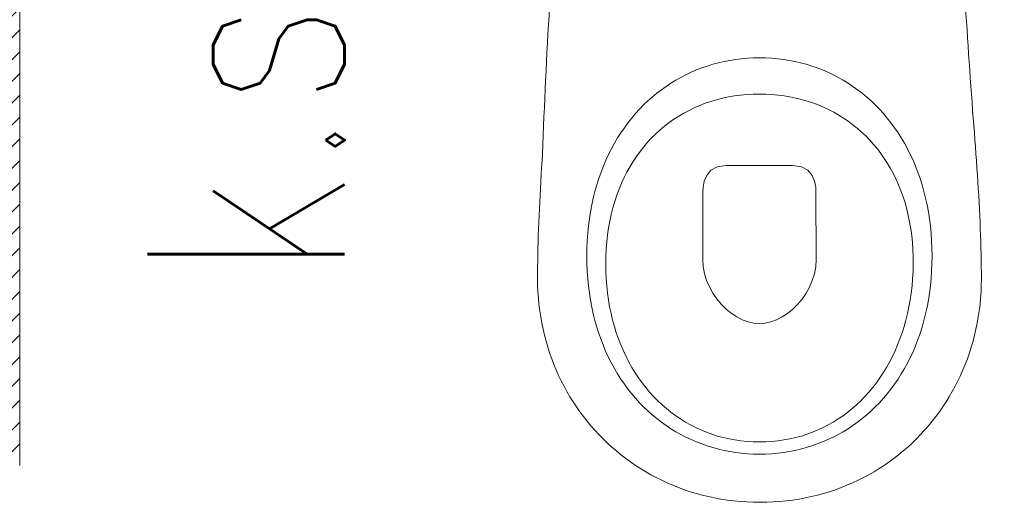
# Model space of a CAD drawing. Header units: inches. Extents: x 27484 to 71626, y -45113 to 39.
# Tile 59 of 256: x 35387 to 35467, y -34350 to -34311. Entities that reach past the tile are written whole.
import ezdxf
from ezdxf.enums import TextEntityAlignment as Align

# ---------------------------------------------------------------- set-up
doc = ezdxf.new("R2010")
doc.units = ezdxf.units.IN
doc.header["$LTSCALE"] = 50
doc.header["$MEASUREMENT"] = 0
for name, color, linetype, lineweight in [('A-ARMATURA', 45, 'Continuous', 5), ('A-SCIANY', 5, 'Continuous', 18), ('A-ść. istn.', 8, 'Continuous', 0)]:
    doc.layers.add(name, color=color, linetype=linetype, lineweight=lineweight)
for name, color, linetype in [('B-IWE', 2, 'Continuous'), ('B-IWE-KAN', 7, 'Continuous'), ('R-MET-IWE', 2, 'Continuous'), ('rz_wentylacja', 10, 'Continuous')]:
    doc.layers.add(name, color=color, linetype=linetype)
doc.styles.get("Standard").update_dxf_attribs({"font": 'romans.shx'})

# ---------------------------------------------------------------- blocks, each defined once
blk = doc.blocks.new('A$C04280096')
at = {"layer": 'A-ARMATURA'}
for p, q in [((-24.06, -311.25), (-28.73, -312.16)), ((-19.35, -310.5), (-24.06, -311.25)), ((-14.58, -309.92), (-19.35, -310.5)), ((-9.76, -309.5), (-14.58, -309.92)), ((-4.9, -309.25), (-9.76, -309.5)), ((0, -309.16), (-4.9, -309.25)), ((4.9, -309.25), (0, -309.16)), ((9.76, -309.5), (4.9, -309.25)), ((14.58, -309.92), (9.76, -309.5)), ((19.35, -310.5), (14.58, -309.92)), ((24.06, -311.25), (19.35, -310.5)), ((28.73, -312.16), (24.06, -311.25)), ((-51.17, -319.07), (-55.46, -320.92)), ((-46.81, -317.38), (-51.17, -319.07)), ((-42.38, -315.84), (-46.81, -317.38)), ((-37.89, -314.45), (-42.38, -315.84)), ((-33.34, -313.23), (-37.89, -314.45)), ((-28.73, -312.16), (-33.34, -313.23)), ((33.34, -313.23), (28.73, -312.16)), ((37.89, -314.45), (33.34, -313.23)), ((42.38, -315.84), (37.89, -314.45)), ((46.81, -317.38), (42.38, -315.84)), ((51.17, -319.07), (46.81, -317.38)), ((55.46, -320.92), (51.17, -319.07)), ((-67.89, -327.36), (-71.87, -329.8)), ((-63.82, -325.07), (-67.89, -327.36)), ((-59.68, -322.92), (-63.82, -325.07)), ((-55.46, -320.92), (-59.68, -322.92)), ((59.68, -322.92), (55.46, -320.92)), ((63.82, -325.07), (59.68, -322.92)), ((67.89, -327.36), (63.82, -325.07)), ((71.87, -329.8), (67.89, -327.36)), ((-79.59, -335.12), (-83.31, -338)), ((-75.77, -332.39), (-79.59, -335.12)), ((-71.87, -329.8), (-75.77, -332.39)), ((75.77, -332.39), (71.87, -329.8)), ((79.59, -335.12), (75.77, -332.39)), ((83.31, -338), (79.59, -335.12)), ((-86.95, -341.01), (-90.49, -344.16)), ((-83.31, -338), (-86.95, -341.01)), ((-34.09, -342.96), (-38.66, -344.28)), ((-29.43, -341.81), (-34.09, -342.96)), ((-24.7, -340.84), (-29.43, -341.81)), ((-19.9, -340.03), (-24.7, -340.84)), ((-15.02, -339.41), (-19.9, -340.03)), ((-10.08, -338.96), (-15.02, -339.41)), ((-5.07, -338.68), (-10.08, -338.96)), ((0, -338.59), (-5.07, -338.68)), ((5.19, -338.69), (0, -338.59)), ((10.32, -338.97), (5.19, -338.69)), ((15.37, -339.45), (10.32, -338.97)), ((20.35, -340.1), (15.37, -339.45)), ((25.25, -340.95), (20.35, -340.1)), ((30.07, -341.97), (25.25, -340.95)), ((34.81, -343.17), (30.07, -341.97)), ((39.46, -344.55), (34.81, -343.17)), ((86.95, -341.01), (83.31, -338)), ((90.49, -344.16), (86.95, -341.01)), ((-97.27, -350.88), (-100.5, -354.44)), ((-93.93, -347.45), (-97.27, -350.88)), ((-90.49, -344.16), (-93.93, -347.45)), ((-56.1, -351.2), (-60.22, -353.34)), ((-51.87, -349.23), (-56.1, -351.2)), ((-47.56, -347.41), (-51.87, -349.23)), ((-43.15, -345.76), (-47.56, -347.41)), ((-38.66, -344.28), (-43.15, -345.76)), ((44.03, -346.11), (39.46, -344.55)), ((48.5, -347.84), (44.03, -346.11)), ((52.88, -349.74), (48.5, -347.84)), ((57.15, -351.81), (52.88, -349.74)), ((93.93, -347.45), (90.49, -344.16)), ((97.27, -350.88), (93.93, -347.45)), ((100.5, -354.44), (97.27, -350.88)), ((-173.83, -364.03), (-173.36, -358.21)), ((-173.36, -358.21), (-172.87, -352.37)), ((-103.63, -358.14), (-106.66, -361.96)), ((-100.5, -354.44), (-103.63, -358.14)), ((-68.18, -358.09), (-72.01, -360.7)), ((-64.25, -355.64), (-68.18, -358.09)), ((-60.22, -353.34), (-64.25, -355.64)), ((61.33, -354.05), (57.15, -351.81)), ((65.4, -356.46), (61.33, -354.05)), ((69.37, -359.03), (65.4, -356.46)), ((73.22, -361.76), (69.37, -359.03)), ((103.63, -358.14), (100.5, -354.44)), ((106.66, -361.96), (103.63, -358.14)), ((-174.29, -369.84), (-173.83, -364.03)), ((-109.57, -365.92), (-112.36, -370)), ((-106.66, -361.96), (-109.57, -365.92)), ((-79.33, -366.37), (-82.82, -369.43)), ((-75.72, -363.46), (-79.33, -366.37)), ((-72.01, -360.7), (-75.72, -363.46)), ((76.96, -364.64), (73.22, -361.76)), ((80.59, -367.69), (76.96, -364.64)), ((109.57, -365.92), (106.66, -361.96)), ((112.36, -370), (109.57, -365.92)), ((-174.74, -375.62), (-174.29, -369.84)), ((-115.04, -374.21), (-117.6, -378.55)), ((-112.36, -370), (-115.04, -374.21)), ((-86.19, -372.63), (-89.45, -375.99)), ((-82.82, -369.43), (-86.19, -372.63)), ((84.09, -370.89), (80.59, -367.69)), ((87.47, -374.25), (84.09, -370.89)), ((90.73, -377.76), (87.47, -374.25)), ((115.04, -374.21), (112.36, -370)), ((117.6, -378.55), (115.04, -374.21)), ((-175.6, -387.13), (-175.17, -381.39)), ((-175.17, -381.39), (-174.74, -375.62)), ((-120.03, -383.01), (-122.34, -387.59)), ((-117.6, -378.55), (-120.03, -383.01)), ((-95.59, -383.12), (-98.46, -386.9)), ((-92.58, -379.48), (-95.59, -383.12)), ((-89.45, -375.99), (-92.58, -379.48)), ((93.86, -381.42), (90.73, -377.76)), ((96.85, -385.22), (93.86, -381.42)), ((120.03, -383.01), (117.6, -378.55)), ((122.34, -387.59), (120.03, -383.01)), ((-176, -392.84), (-175.6, -387.13)), ((-122.34, -387.59), (-124.52, -392.3)), ((-101.21, -390.81), (-103.82, -394.86)), ((-98.46, -386.9), (-101.21, -390.81)), ((99.71, -389.17), (96.85, -385.22)), ((102.43, -393.27), (99.71, -389.17)), ((124.52, -392.3), (122.34, -387.59)), ((175.96, -386.92), (176.34, -392.64)), ((-176.77, -404.18), (-176.4, -398.53)), ((-176.4, -398.53), (-176, -392.84)), ((-126.57, -397.12), (-128.49, -402.06)), ((-124.52, -392.3), (-126.57, -397.12)), ((-106.29, -399.05), (-108.62, -403.37)), ((-103.82, -394.86), (-106.29, -399.05)), ((-34.11, -397.56), (-39.28, -400.49)), ((-26.84, -396.45), (-34.11, -397.56)), ((-2.06, -396.45), (-26.84, -396.45)), ((26.95, -396.45), (-2.06, -396.45)), ((34.23, -397.56), (26.95, -396.45)), ((39.4, -400.49), (34.23, -397.56)), ((105.01, -397.5), (102.43, -393.27)), ((107.45, -401.88), (105.01, -397.5)), ((126.57, -397.12), (124.52, -392.3)), ((128.49, -402.06), (126.57, -397.12)), ((176.34, -392.64), (176.7, -398.34)), ((176.7, -398.34), (177.04, -404.01)), ((-177.13, -409.8), (-176.77, -404.18)), ((-130.27, -407.12), (-131.9, -412.29)), ((-128.49, -402.06), (-130.27, -407.12)), ((-108.62, -403.37), (-110.8, -407.82)), ((-42.7, -404.65), (-44.69, -409.42)), ((-39.28, -400.49), (-42.7, -404.65)), ((42.81, -404.62), (39.4, -400.49)), ((44.81, -409.36), (42.81, -404.62)), ((109.74, -406.39), (107.45, -401.88)), ((111.87, -411.04), (109.74, -406.39)), ((130.27, -407.12), (128.49, -402.06)), ((131.9, -412.29), (130.27, -407.12)), ((177.04, -404.01), (177.37, -409.64)), ((-177.47, -415.39), (-177.13, -409.8)), ((-131.9, -412.29), (-133.4, -417.57)), ((-112.84, -412.39), (-114.73, -417.1)), ((-110.8, -407.82), (-112.84, -412.39)), ((-45.63, -414.21), (-45.84, -418.41)), ((-44.69, -409.42), (-45.63, -414.21)), ((45.75, -414.09), (44.81, -409.36)), ((45.97, -418.21), (45.75, -414.09)), ((113.86, -415.82), (111.87, -411.04)), ((133.4, -417.57), (131.9, -412.29)), ((177.37, -409.64), (177.68, -415.24)), ((177.68, -415.24), (177.98, -420.8)), ((-178.1, -426.45), (-177.79, -420.94)), ((-177.79, -420.94), (-177.47, -415.39)), ((-134.75, -422.97), (-135.95, -428.48)), ((-133.4, -417.57), (-134.75, -422.97)), ((-116.46, -421.93), (-118.04, -426.88)), ((-114.73, -417.1), (-116.46, -421.93)), ((-45.84, -418.41), (-45.97, -472.78)), ((45.97, -472.5), (45.97, -418.21)), ((115.69, -420.74), (113.86, -415.82)), ((117.36, -425.78), (115.69, -420.74)), ((134.75, -422.97), (133.4, -417.57)), ((135.95, -428.48), (134.75, -422.97)), ((177.98, -420.8), (178.26, -426.32)), ((-178.38, -431.91), (-178.1, -426.45)), ((-135.95, -428.48), (-137, -434.1)), ((-118.04, -426.88), (-119.46, -431.95)), ((118.86, -430.95), (117.36, -425.78)), ((120.2, -436.25), (118.86, -430.95)), ((137, -434.1), (135.95, -428.48)), ((178.26, -426.32), (178.52, -431.8)), ((-178.89, -442.71), (-178.64, -437.34)), ((-178.64, -437.34), (-178.38, -431.91)), ((-137, -434.1), (-137.9, -439.82)), ((-120.71, -437.15), (-121.8, -442.46)), ((-119.46, -431.95), (-120.71, -437.15)), ((121.37, -441.67), (120.2, -436.25)), ((137.9, -439.82), (137, -434.1)), ((178.52, -431.8), (178.76, -437.24)), ((178.76, -437.24), (178.98, -442.63)), ((-179.1, -448.04), (-178.89, -442.71)), ((-138.64, -445.65), (-139.22, -451.58)), ((-137.9, -439.82), (-138.64, -445.65)), ((-121.8, -442.46), (-122.72, -447.88)), ((122.37, -447.21), (121.37, -441.67)), ((138.64, -445.65), (137.9, -439.82)), ((139.22, -451.58), (138.64, -445.65)), ((178.98, -442.63), (179.18, -447.97)), ((-179.47, -458.55), (-179.3, -453.32)), ((-179.3, -453.32), (-179.1, -448.04)), ((-139.22, -451.58), (-139.64, -457.62)), ((-123.47, -453.42), (-124.05, -459.07)), ((-122.72, -447.88), (-123.47, -453.42)), ((123.2, -452.88), (122.37, -447.21)), ((123.84, -458.66), (123.2, -452.88)), ((139.64, -457.62), (139.22, -451.58)), ((179.18, -447.97), (179.36, -453.26)), ((179.36, -453.26), (179.52, -458.49)), ((-179.62, -463.72), (-179.47, -458.55)), ((-139.64, -457.62), (-139.89, -463.76)), ((-124.05, -459.07), (-124.44, -464.83)), ((124.31, -464.55), (123.84, -458.66)), ((139.89, -463.76), (139.64, -457.62)), ((179.52, -458.49), (179.65, -463.67)), ((-179.84, -473.89), (-179.74, -468.83)), ((-179.74, -468.83), (-179.62, -463.72)), ((-139.89, -463.76), (-139.97, -469.99)), ((-139.97, -469.99), (-139.89, -476.23)), ((-139.97, -469.99), (-139.97, -469.99)), ((-124.66, -470.71), (-124.69, -476.68)), ((-124.44, -464.83), (-124.66, -470.71)), ((124.59, -470.56), (124.31, -464.55)), ((124.69, -476.68), (124.59, -470.56)), ((139.97, -469.99), (139.89, -463.76)), ((139.89, -476.23), (139.97, -469.99)), ((139.97, -469.99), (139.97, -469.99)), ((179.65, -463.67), (179.76, -468.8)), ((179.76, -468.8), (179.85, -473.86)), ((-179.95, -483.81), (-179.91, -478.88)), ((-179.91, -478.88), (-179.84, -473.89)), ((-139.89, -476.23), (-139.64, -482.37)), ((-124.69, -476.68), (-124.54, -482.67)), ((-124.69, -476.68), (-124.69, -476.68)), ((-45.97, -472.78), (-45.58, -478.69)), ((-45.58, -478.69), (-44.5, -484.45)), ((44.55, -484.25), (45.6, -478.45)), ((45.6, -478.45), (45.97, -472.5)), ((45.97, -472.5), (45.97, -472.5)), ((124.6, -482.67), (124.69, -476.68)), ((124.69, -476.68), (124.69, -476.68)), ((139.64, -482.37), (139.89, -476.23)), ((179.85, -473.86), (179.92, -478.86)), ((179.92, -478.86), (179.95, -483.8)), ((-179.97, -488.67), (-179.95, -483.81)), ((-139.64, -482.37), (-139.22, -488.41)), ((-124.54, -482.67), (-124.21, -488.57)), ((-44.5, -484.45), (-42.8, -490)), ((42.86, -489.83), (44.55, -484.25)), ((124.33, -488.57), (124.6, -482.67)), ((139.22, -488.41), (139.64, -482.37)), ((179.95, -483.8), (179.97, -488.67)), ((-179.9, -493.91), (-179.97, -488.67)), ((-179.69, -499.11), (-179.9, -493.91)), ((-139.22, -488.41), (-138.64, -494.34)), ((-138.64, -494.34), (-137.9, -500.17)), ((-124.21, -488.57), (-123.72, -494.38)), ((-123.72, -494.38), (-123.06, -500.1)), ((-42.8, -490), (-40.54, -495.31)), ((40.6, -495.17), (42.86, -489.83)), ((123.27, -500.1), (123.88, -494.38)), ((123.88, -494.38), (124.33, -488.57)), ((137.9, -500.17), (138.64, -494.34)), ((138.64, -494.34), (139.22, -488.41)), ((179.9, -493.91), (179.69, -499.11)), ((179.97, -488.67), (179.9, -493.91)), ((-179.34, -504.28), (-179.69, -499.11)), ((-137.9, -500.17), (-137, -505.89)), ((-123.06, -500.1), (-122.24, -505.72)), ((-40.54, -495.31), (-37.77, -500.33)), ((-37.77, -500.33), (-34.56, -505.01)), ((34.62, -504.92), (37.83, -500.22)), ((37.83, -500.22), (40.6, -495.17)), ((122.48, -505.72), (123.27, -500.1)), ((137, -505.89), (137.9, -500.17)), ((179.69, -499.11), (179.33, -504.28)), ((-178.86, -509.4), (-179.34, -504.28)), ((-178.24, -514.48), (-178.86, -509.4)), ((-137, -505.89), (-135.95, -511.51)), ((-122.24, -505.72), (-121.25, -511.25)), ((-34.56, -505.01), (-30.96, -509.31)), ((-30.96, -509.31), (-27.04, -513.18)), ((27.08, -513.13), (31.01, -509.24)), ((31.01, -509.24), (34.62, -504.92)), ((121.53, -511.25), (122.48, -505.72)), ((135.95, -511.51), (137, -505.89)), ((178.85, -509.4), (178.22, -514.48)), ((179.33, -504.28), (178.85, -509.4)), ((-177.49, -519.52), (-178.24, -514.48)), ((-135.95, -511.51), (-134.75, -517.02)), ((-134.75, -517.02), (-133.4, -522.41)), ((-121.25, -511.25), (-120.1, -516.68)), ((-120.1, -516.68), (-118.8, -522)), ((-27.04, -513.18), (-22.85, -516.58)), ((-22.85, -516.58), (-18.45, -519.47)), ((18.47, -519.45), (22.88, -516.55)), ((22.88, -516.55), (27.08, -513.13)), ((119.13, -522), (120.41, -516.68)), ((120.41, -516.68), (121.53, -511.25)), ((133.4, -522.41), (134.75, -517.02)), ((134.75, -517.02), (135.95, -511.51)), ((178.22, -514.48), (177.46, -519.52)), ((-176.61, -524.51), (-177.49, -519.52)), ((-175.6, -529.45), (-176.61, -524.51)), ((-133.4, -522.41), (-131.9, -527.7)), ((-118.8, -522), (-117.34, -527.21)), ((-18.45, -519.47), (-13.91, -521.79)), ((-13.91, -521.79), (-9.28, -523.5)), ((-9.28, -523.5), (-4.62, -524.57)), ((-4.62, -524.57), (0, -524.93)), ((0, -524.93), (4.62, -524.56)), ((4.62, -524.56), (9.29, -523.5)), ((9.29, -523.5), (13.92, -521.78)), ((13.92, -521.78), (18.47, -519.45)), ((117.69, -527.21), (119.13, -522)), ((131.9, -527.7), (133.4, -522.41)), ((176.57, -524.51), (175.55, -529.45)), ((177.46, -519.52), (176.57, -524.51)), ((-174.46, -534.34), (-175.6, -529.45)), ((-173.19, -539.18), (-174.46, -534.34)), ((-131.9, -527.7), (-130.27, -532.87)), ((-130.27, -532.87), (-128.49, -537.93)), ((-117.34, -527.21), (-115.73, -532.32)), ((-115.73, -532.32), (-113.97, -537.32)), ((114.35, -537.32), (116.1, -532.32)), ((116.1, -532.32), (117.69, -527.21)), ((128.49, -537.93), (130.27, -532.87)), ((130.27, -532.87), (131.9, -527.7)), ((174.4, -534.34), (173.12, -539.18)), ((175.55, -529.45), (174.4, -534.34)), ((-171.8, -543.97), (-173.19, -539.18)), ((-128.49, -537.93), (-126.57, -542.87)), ((-126.57, -542.87), (-124.52, -547.69)), ((-113.97, -537.32), (-112.07, -542.2)), ((-112.07, -542.2), (-110.02, -546.96)), ((110.41, -546.96), (112.46, -542.2)), ((112.46, -542.2), (114.35, -537.32)), ((124.52, -547.69), (126.57, -542.87)), ((126.57, -542.87), (128.49, -537.93)), ((173.12, -539.18), (171.72, -543.97)), ((-170.29, -548.7), (-171.8, -543.97)), ((-168.66, -553.37), (-170.29, -548.7)), ((-124.52, -547.69), (-122.34, -552.4)), ((-110.02, -546.96), (-107.83, -551.6)), ((108.23, -551.6), (110.41, -546.96)), ((122.34, -552.4), (124.52, -547.69)), ((170.19, -548.7), (168.54, -553.37)), ((171.72, -543.97), (170.19, -548.7)), ((-166.9, -557.98), (-168.66, -553.37)), ((-165.03, -562.53), (-166.9, -557.98)), ((-122.34, -552.4), (-120.03, -556.98)), ((-120.03, -556.98), (-117.6, -561.44)), ((-107.83, -551.6), (-105.51, -556.12)), ((-105.51, -556.12), (-103.04, -560.51)), ((103.43, -560.51), (105.9, -556.12)), ((105.9, -556.12), (108.23, -551.6)), ((117.6, -561.44), (120.03, -556.98)), ((120.03, -556.98), (122.34, -552.4)), ((166.77, -557.98), (164.88, -562.53)), ((168.54, -553.37), (166.77, -557.98)), ((-163.04, -567.01), (-165.03, -562.53)), ((-117.6, -561.44), (-115.04, -565.77)), ((-115.04, -565.77), (-112.36, -569.99)), ((-103.04, -560.51), (-100.45, -564.77)), ((-100.45, -564.77), (-97.72, -568.9)), ((98.09, -568.9), (100.83, -564.77)), ((100.83, -564.77), (103.43, -560.51)), ((112.36, -569.99), (115.04, -565.77)), ((115.04, -565.77), (117.6, -561.44)), ((164.88, -562.53), (162.87, -567.01)), ((-160.93, -571.42), (-163.04, -567.01)), ((-158.71, -575.77), (-160.93, -571.42)), ((-112.36, -569.99), (-109.57, -574.07)), ((-109.57, -574.07), (-106.66, -578.03)), ((-97.72, -568.9), (-94.87, -572.9)), ((-94.87, -572.9), (-91.89, -576.75)), ((92.23, -576.75), (95.23, -572.9)), ((95.23, -572.9), (98.09, -568.9)), ((106.66, -578.03), (109.57, -574.07)), ((109.57, -574.07), (112.36, -569.99)), ((160.75, -571.42), (158.51, -575.77)), ((162.87, -567.01), (160.75, -571.42)), ((-156.38, -580.05), (-158.71, -575.77)), ((-153.94, -584.25), (-156.38, -580.05)), ((-106.66, -578.03), (-103.63, -581.85)), ((-103.63, -581.85), (-100.5, -585.55)), ((-91.89, -576.75), (-88.79, -580.47)), ((-88.79, -580.47), (-85.56, -584.04)), ((85.88, -584.04), (89.12, -580.47)), ((89.12, -580.47), (92.23, -576.75)), ((100.5, -585.55), (103.63, -581.85)), ((103.63, -581.85), (106.66, -578.03)), ((156.16, -580.05), (153.69, -584.25)), ((158.51, -575.77), (156.16, -580.05)), ((-151.39, -588.38), (-153.94, -584.25)), ((-148.73, -592.43), (-151.39, -588.38)), ((-100.5, -585.55), (-97.27, -589.11)), ((-97.27, -589.11), (-93.93, -592.53)), ((-85.56, -584.04), (-82.22, -587.47)), ((-82.22, -587.47), (-78.77, -590.75)), ((-78.77, -590.75), (-75.2, -593.87)), ((75.46, -593.87), (79.05, -590.75)), ((79.05, -590.75), (82.52, -587.47)), ((82.52, -587.47), (85.88, -584.04)), ((93.93, -592.53), (97.27, -589.11)), ((97.27, -589.11), (100.5, -585.55)), ((151.12, -588.38), (148.44, -592.43)), ((153.69, -584.25), (151.12, -588.38)), ((-145.96, -596.41), (-148.73, -592.43)), ((-143.09, -600.3), (-145.96, -596.41)), ((-93.93, -592.53), (-90.49, -595.82)), ((-90.49, -595.82), (-86.95, -598.98)), ((-75.2, -593.87), (-71.53, -596.84)), ((-71.53, -596.84), (-67.75, -599.66)), ((67.96, -599.66), (71.77, -596.84)), ((71.77, -596.84), (75.46, -593.87)), ((86.95, -598.98), (90.49, -595.82)), ((90.49, -595.82), (93.93, -592.53)), ((145.66, -596.41), (142.77, -600.3)), ((148.44, -592.43), (145.66, -596.41)), ((-140.12, -604.11), (-143.09, -600.3)), ((-137.05, -607.83), (-140.12, -604.11)), ((-86.95, -598.98), (-83.31, -601.99)), ((-83.31, -601.99), (-79.59, -604.86)), ((-79.59, -604.86), (-75.77, -607.6)), ((-67.75, -599.66), (-63.86, -602.31)), ((-63.86, -602.31), (-59.87, -604.8)), ((-59.87, -604.8), (-55.79, -607.12)), ((55.94, -607.12), (60.05, -604.8)), ((60.05, -604.8), (64.06, -602.31)), ((64.06, -602.31), (67.96, -599.66)), ((75.77, -607.6), (79.59, -604.86)), ((79.59, -604.86), (83.31, -601.99)), ((83.31, -601.99), (86.95, -598.98)), ((139.77, -604.11), (136.68, -607.83)), ((142.77, -600.3), (139.77, -604.11)), ((-133.88, -611.47), (-137.05, -607.83)), ((-130.61, -615.02), (-133.88, -611.47)), ((-75.77, -607.6), (-71.87, -610.18)), ((-71.87, -610.18), (-67.89, -612.63)), ((-67.89, -612.63), (-63.82, -614.92)), ((-55.79, -607.12), (-51.6, -609.27)), ((-51.6, -609.27), (-47.33, -611.25)), ((-47.33, -611.25), (-42.96, -613.06)), ((-42.96, -613.06), (-38.51, -614.68)), ((-38.51, -614.68), (-33.96, -616.13)), ((34.03, -616.13), (38.58, -614.68)), ((38.58, -614.68), (43.06, -613.06)), ((43.06, -613.06), (47.44, -611.25)), ((47.44, -611.25), (51.74, -609.27)), ((51.74, -609.27), (55.94, -607.12)), ((63.82, -614.92), (67.89, -612.63)), ((67.89, -612.63), (71.87, -610.18)), ((71.87, -610.18), (75.77, -607.6)), ((133.49, -611.47), (130.19, -615.02)), ((136.68, -607.83), (133.49, -611.47)), ((-127.25, -618.47), (-130.61, -615.02)), ((-123.79, -621.84), (-127.25, -618.47)), ((-120.23, -625.1), (-123.79, -621.84)), ((-63.82, -614.92), (-59.68, -617.07)), ((-59.68, -617.07), (-55.46, -619.07)), ((-55.46, -619.07), (-51.17, -620.92)), ((-51.17, -620.92), (-46.81, -622.61)), ((-46.81, -622.61), (-42.38, -624.15)), ((-33.96, -616.13), (-29.34, -617.39)), ((-29.34, -617.39), (-24.64, -618.47)), ((-24.64, -618.47), (-19.85, -619.36)), ((-19.85, -619.36), (-15, -620.05)), ((-15, -620.05), (-10.07, -620.55)), ((-10.07, -620.55), (-5.07, -620.85)), ((-5.07, -620.85), (0, -620.96)), ((0, -620.96), (5.07, -620.85)), ((0, -620.96), (0, -620.96)), ((5.07, -620.85), (10.07, -620.55)), ((10.07, -620.55), (15.01, -620.05)), ((15.01, -620.05), (19.88, -619.36)), ((19.88, -619.36), (24.67, -618.47)), ((24.67, -618.47), (29.39, -617.39)), ((29.39, -617.39), (34.03, -616.13)), ((42.38, -624.15), (46.81, -622.61)), ((46.81, -622.61), (51.17, -620.92)), ((51.17, -620.92), (55.46, -619.07)), ((55.46, -619.07), (59.68, -617.07)), ((59.68, -617.07), (63.82, -614.92)), ((123.32, -621.84), (119.75, -625.1)), ((126.81, -618.47), (123.32, -621.84)), ((130.19, -615.02), (126.81, -618.47)), ((-116.59, -628.27), (-120.23, -625.1)), ((-112.85, -631.35), (-116.59, -628.27)), ((-42.38, -624.15), (-37.89, -625.53)), ((-37.89, -625.53), (-33.34, -626.76)), ((-33.34, -626.76), (-28.73, -627.83)), ((-28.73, -627.83), (-24.06, -628.74)), ((-24.06, -628.74), (-19.35, -629.49)), ((-19.35, -629.49), (-14.58, -630.07)), ((-14.58, -630.07), (-9.76, -630.49)), ((-9.76, -630.49), (-4.9, -630.74)), ((-4.9, -630.74), (0, -630.82)), ((0, -630.82), (4.9, -630.74)), ((0, -630.82), (0, -630.82)), ((4.9, -630.74), (9.76, -630.49)), ((9.76, -630.49), (14.58, -630.07)), ((14.58, -630.07), (19.35, -629.49)), ((19.35, -629.49), (24.06, -628.74)), ((24.06, -628.74), (28.73, -627.83)), ((28.73, -627.83), (33.34, -626.76)), ((33.34, -626.76), (37.89, -625.53)), ((37.89, -625.53), (42.38, -624.15)), ((116.08, -628.27), (112.33, -631.35)), ((119.75, -625.1), (116.08, -628.27)), ((-109.03, -634.32), (-112.85, -631.35)), ((-105.12, -637.18), (-109.03, -634.32)), ((-101.13, -639.94), (-105.12, -637.18)), ((104.55, -637.18), (100.53, -639.94)), ((108.48, -634.32), (104.55, -637.18)), ((112.33, -631.35), (108.48, -634.32)), ((-97.05, -642.6), (-101.13, -639.94)), ((-92.89, -645.14), (-97.05, -642.6)), ((-88.65, -647.58), (-92.89, -645.14)), ((92.26, -645.14), (88, -647.58)), ((96.44, -642.6), (92.26, -645.14)), ((100.53, -639.94), (96.44, -642.6)), ((-84.33, -649.89), (-88.65, -647.58)), ((-79.94, -652.1), (-84.33, -649.89)), ((-75.47, -654.18), (-79.94, -652.1)), ((-70.92, -656.15), (-75.47, -654.18)), ((74.76, -654.18), (70.2, -656.15)), ((79.25, -652.1), (74.76, -654.18)), ((83.66, -649.89), (79.25, -652.1)), ((88, -647.58), (83.66, -649.89)), ((-66.31, -657.99), (-70.92, -656.15)), ((-61.62, -659.71), (-66.31, -657.99)), ((-56.86, -661.31), (-61.62, -659.71)), ((-52.04, -662.77), (-56.86, -661.31)), ((-47.15, -664.11), (-52.04, -662.77)), ((51.25, -662.77), (46.35, -664.11)), ((56.09, -661.31), (51.25, -662.77)), ((60.86, -659.71), (56.09, -661.31)), ((65.56, -657.99), (60.86, -659.71)), ((70.2, -656.15), (65.56, -657.99)), ((-42.19, -665.32), (-47.15, -664.11)), ((-37.17, -666.39), (-42.19, -665.32)), ((-32.1, -667.32), (-37.17, -666.39)), ((-26.96, -668.12), (-32.1, -667.32)), ((-21.76, -668.77), (-26.96, -668.12)), ((-16.51, -669.29), (-21.76, -668.77)), ((-11.2, -669.66), (-16.51, -669.29)), ((-5.84, -669.88), (-11.2, -669.66)), ((-0.43, -669.95), (-5.84, -669.88)), ((4.98, -669.88), (-0.43, -669.95)), ((10.35, -669.66), (4.98, -669.88)), ((15.66, -669.29), (10.35, -669.66)), ((20.92, -668.77), (15.66, -669.29)), ((26.12, -668.12), (20.92, -668.77)), ((31.26, -667.32), (26.12, -668.12)), ((36.35, -666.39), (31.26, -667.32)), ((41.38, -665.32), (36.35, -666.39)), ((46.35, -664.11), (41.38, -665.32))]:
    blk.add_line(p, q, dxfattribs=at)
at = {"layer": 'A-ARMATURA', "linetype": 'Continuous'}
for centre, radius, start, end in [((-8576.26, 264.4), 8425.94, 355.762455, 357.188478), ((-5010.96, -574.67), 5190.32, 2.07305, 4.71198)]:
    blk.add_arc(centre, radius, start, end, dxfattribs=at)
blk = doc.blocks.new('IWE0W')
at = {"layer": 'B-IWE-KAN'}
blk.add_lwpolyline([(0.8536, 0.8536, -1), (0.1464, 0.1464), (0.8536, 0.8536, 1), (0.1464, 0.1464)], format="xyb", dxfattribs=at)
blk = doc.blocks.new('IWE0W011')
at = {"layer": 'B-IWE'}
blk.add_lwpolyline([(0, 0), (25, 0), (25, 25), (0, 25), (0, 0)], dxfattribs=at)
at = {"xscale": 15, "yscale": 15, "zscale": 15}
blk.add_blockref('IWE0W', (5, 5), dxfattribs=at)
at = {"layer": 'R-MET-IWE', "width": 0.75}
blk.add_attdef('NR', text='', height=9.5, dxfattribs=at).set_placement((12.5, 37), align=Align.MIDDLE)

msp = doc.modelspace()

# ---------------------------------------------------------------- hatches: boundary and pattern name
at = {"layer": 'A-ść. istn.', "ltscale": 0.1}
h = msp.add_hatch(dxfattribs=at)
h.set_pattern_fill('ANSI31', color=256, scale=10)
h.set_pattern_definition([(45, (31560.1443, -34930.5661), (-0.88388348, 0.88388348), [])])
h.paths.add_polyline_path([(35509.98246, -34258.06607), (35419.48246, -34258.06607), (35419.48246, -34270.56607), (35509.98246, -34270.56607)])
h.paths.add_polyline_path([(35509.98246, -34270.56607), (35419.48246, -34270.56607), (35419.48246, -34283.06607), (35497.48246, -34283.06607), (35497.48246, -34284.06607), (35509.98246, -34284.06607)])
h.paths.add_polyline_path([(35522.48246, -34270.56607), (35509.98246, -34270.56607), (35509.98246, -34284.06607), (35522.48246, -34284.06607)])
h.paths.add_polyline_path([(35522.48246, -34258.06607), (35509.98246, -34258.06607), (35509.98246, -34270.56607), (35522.48246, -34270.56607)])
edge = h.paths.add_edge_path()
edge.add_line((35522.48246, -34284.06607), (35509.98246, -34284.06607))
edge.add_line((35509.98246, -34284.06607), (35509.98246, -34289.06607))
edge.add_arc((35509.98246, -34296.56607), 7.5, 45, 90.0000004, ccw=False)
edge.add_arc((35509.98246, -34296.56607), 7.5, -90.0000004, 45, ccw=False)
edge.add_line((35509.98246, -34304.06607), (35509.98246, -34309.06607))
edge.add_line((35509.98246, -34309.06607), (35522.48246, -34309.06607))
edge.add_line((35522.48246, -34309.06607), (35522.48246, -34284.06607))
edge = h.paths.add_edge_path()
edge.add_line((35509.98246, -34284.06607), (35497.48246, -34284.06607))
edge.add_line((35497.48246, -34284.06607), (35497.48246, -34309.06607))
edge.add_line((35497.48246, -34309.06607), (35509.98246, -34309.06607))
edge.add_line((35509.98246, -34309.06607), (35509.98246, -34304.06607))
edge.add_arc((35509.98246, -34296.56607), 7.5, 225, 269.9999996, ccw=False)
edge.add_arc((35509.98246, -34296.56607), 7.5, 90.0000004, 225, ccw=False)
edge.add_line((35509.98246, -34289.06607), (35509.98246, -34284.06607))
edge = h.paths.add_edge_path()
edge.add_line((35419.48246, -34258.06607), (35394.48246, -34258.06607))
edge.add_line((35394.48246, -34258.06607), (35394.48246, -34270.56607))
edge.add_line((35394.48246, -34270.56607), (35399.48246, -34270.56607))
edge.add_arc((35406.98246, -34270.56607), 7.5, 135, 180.0000001, ccw=False)
edge.add_arc((35406.98246, -34270.56607), 7.5, -0.0000001, 135, ccw=False)
edge.add_line((35414.48246, -34270.56607), (35419.48246, -34270.56607))
edge.add_line((35419.48246, -34270.56607), (35419.48246, -34258.06607))
edge = h.paths.add_edge_path()
edge.add_line((35419.48246, -34270.56607), (35414.48246, -34270.56607))
edge.add_arc((35406.98246, -34270.56607), 7.5, 315, 359.9999999, ccw=False)
edge.add_arc((35406.98246, -34270.56607), 7.5, 180.0000001, 315, ccw=False)
edge.add_line((35399.48246, -34270.56607), (35394.48246, -34270.56607))
edge.add_line((35394.48246, -34270.56607), (35394.48246, -34283.06607))
edge.add_line((35394.48246, -34283.06607), (35419.48246, -34283.06607))
edge.add_line((35419.48246, -34283.06607), (35419.48246, -34270.56607))
h.paths.add_polyline_path([(35394.48246, -34270.56607), (35131.48246, -34270.56607), (35131.48246, -34283.06607), (35213.48246, -34283.06607), (35213.48246, -34347.06607), (35225.48246, -34347.06607), (35225.48246, -34283.06607), (35375.48246, -34283.06607), (35375.48246, -34347.06607), (35387.48246, -34347.06607), (35387.48246, -34283.06607), (35394.48246, -34283.06607)])
h.paths.add_polyline_path([(35394.48246, -34258.06607), (35131.48246, -34258.06607), (35131.48246, -34270.56607), (35394.48246, -34270.56607)])

# ---------------------------------------------------------------- linework, layer by layer
at = {"layer": 'A-SCIANY', "ltscale": 3}
msp.add_line((35387.48246, -34347.06607), (35387.48246, -34283.06607), dxfattribs=at)

# ---------------------------------------------------------------- block references
at = {"layer": 'A-ARMATURA', "lineweight": -3, "xscale": -0.1000000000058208, "yscale": 0.1000000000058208, "zscale": 0.09999999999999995}
msp.add_blockref('A$C04280096', (35447.48246, -34283.06607), dxfattribs=at)
at = {"layer": 'rz_wentylacja'}
ref = msp.add_blockref('IWE0W011', (35394.48246, -34258.06607), dxfattribs=dict(at, xscale=-1, rotation=180))
ref.add_attrib('NR', 'k.s.-', (35413.83816, -34331.98103), dxfattribs={"layer": 'R-MET-IWE', "height": 16, "rotation": 90, "width": 0.75})

doc.saveas('drawing.dxf')
